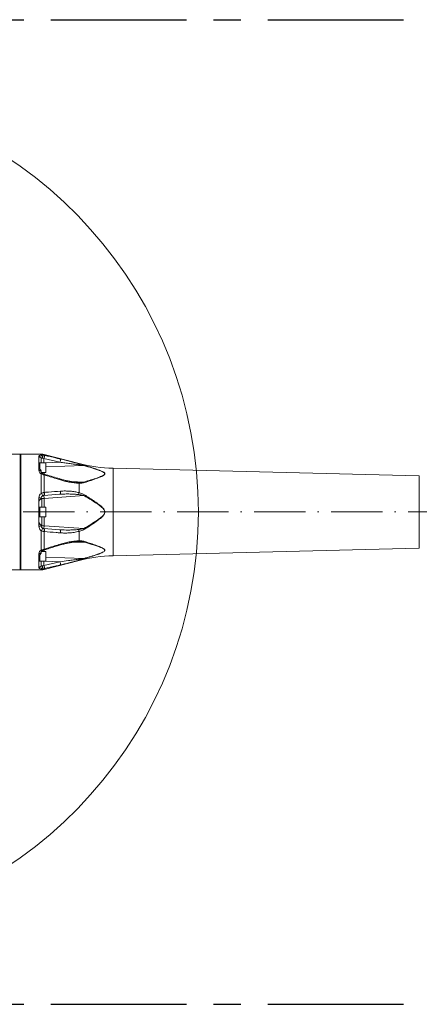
# Model space of a CAD drawing. Header units: millimetres. Extents: x 35469 to 44263, y -24881 to -16268.
# Tile 36 of 231: x 38872 to 39407, y -22695 to -21379. Entities that reach past the tile are written whole.
import ezdxf

# ---------------------------------------------------------------- set-up
doc = ezdxf.new("R2010")
doc.units = ezdxf.units.MM
doc.header["$LTSCALE"] = 0.3175
doc.linetypes.add('ACAD_ISO10W100', pattern=[18, 12, -3, 0, -3])
doc.linetypes.add('CENTER', pattern=[50.8, 31.75, -6.35, 6.35, -6.35])
for name, color, linetype, lineweight in [('1轮廓实线层', 7, 'Continuous', 18), ('7标注层', 4, 'Continuous', 13), ('中心线', 4, 'ACAD_ISO10W100', 20)]:
    doc.layers.add(name, color=color, linetype=linetype, lineweight=lineweight)
doc.styles.add('标准汉字', font='gbenor.shx', dxfattribs={"bigfont": 'gbcbig.shx'})
doc.dimstyles.new('M1：18', dxfattribs={"dimscale": 18, "dimtxt": 3.5, "dimasz": 2.5, "dimexe": 2, "dimexo": 0, "dimgap": 1.5, "dimtad": 1, "dimdec": 1, "dimdsep": 46, "dimtxsty": '标准汉字', "dimcen": 5, "dimdle": 5, "dimclrd": 1, "dimclre": 1, "dimclrt": 256, "dimadec": 4, "dimazin": 2, "dimtfac": 1, "dimtdec": 1, "dimtmove": 0, "dimatfit": 3, "dimfxl": 1, "dimtolj": 1, "dimarcsym": 0})

# ---------------------------------------------------------------- blocks, each defined once
blk = doc.blocks.new('*D47')
at = {"layer": '7标注层', "color": 1, "lineweight": -2, "ltscale": 18, "transparency": 16777216}
blk.add_line((40133.9, -21590.7), (40484.7, -21492.4), dxfattribs=at)
at = {"layer": '7标注层', "color": 1, "transparency": 16777216}
blk.add_solid([(40486.7, -21499.6), (40482.7, -21485.2), (40528, -21480.2)], dxfattribs=at)
at = {"layer": 'Defpoints', "color": 0, "transparency": 16777216}
for p in [(40528, -21480.2), (38544, -22036.6)]:
    blk.add_point(p, dxfattribs=at)
at = {"layer": '7标注层', "transparency": 16777216, "insert": (40227.6, -21503.7), "char_height": 63, "attachment_point": 5, "rotation": 15.664, "style": '标准汉字'}
blk.add_mtext('\\A1;R2060', dxfattribs=at)

msp = doc.modelspace()

# ---------------------------------------------------------------- linework, layer by layer
at = {"color": 6, "linetype": 'CENTER', "ltscale": 18}
for p, q in [((36591.315, -21378.547), (40496.65, -21378.547)), ((36591.315, -22694.6), (40496.65, -22694.6))]:
    msp.add_line(p, q, dxfattribs=at)
at = {"layer": '1轮廓实线层', "ltscale": 18}
for p, q in [((38872.983, -21959.079), (38858.983, -21959.079)), ((38873.983, -21960.079), (38872.983, -21959.079)), ((38872.983, -22114.079), (38872.983, -21959.079)), ((38901.061, -21959.079), (38873.983, -21959.079)), ((38873.983, -22114.079), (38873.983, -21959.079)), ((38897.983, -21963.943), (38897.983, -21962.009)), ((38897.983, -21976.86), (38897.983, -21963.943)), ((38900.983, -21964.896), (38900.983, -21965.116)), ((38901.061, -21960.543), (38901.061, -21959.079)), ((38951.643, -21971.758), (38904.843, -21959.564)), ((38904.843, -21959.564), (38904.843, -21960.76)), ((38904.843, -21960.76), (38905.251, -21960.85)), ((38899.183, -21970.757), (38897.983, -21970.757)), ((38897.983, -21981.015), (38897.983, -21976.86)), ((38907.083, -21970.757), (38899.183, -21970.757)), ((38899.183, -21970.757), (38899.183, -21979.251)), ((38899.183, -21979.272), (38899.183, -21970.757)), ((38900.983, -21965.116), (38900.983, -21970.757)), ((38904.704, -21965.205), (38904.471, -21965.106)), ((38926.056, -21970.143), (38904.704, -21965.205)), ((38904.704, -21965.205), (38904.704, -21970.757)), ((38907.083, -21974.007), (38907.083, -21970.757)), ((38907.083, -21983.757), (38907.083, -21974.007)), ((38907.168, -21970.804), (38926.056, -21970.143)), ((38907.183, -21970.857), (38907.183, -21974.057)), ((38907.183, -21974.057), (38907.183, -21983.657)), ((38958.172, -21974.489), (38907.183, -21976.272)), ((38951.643, -21972.174), (38951.643, -21971.758)), ((38900.983, -21982.616), (38900.983, -21983.166)), ((38901.061, -22011.542), (38901.061, -21985.58)), ((38901.201, -21983.757), (38907.083, -21983.757)), ((38901.86, -21984.504), (38901.86, -21983.757)), ((38904.843, -21986.96), (38904.843, -22010.38)), ((38905.251, -21987.094), (38904.843, -21986.96)), ((38904.983, -21983.757), (38904.983, -21985.96)), ((39406.635, -21988.42), (38997.062, -21978.158)), ((38997.062, -21978.158), (38997.062, -22095.001)), ((39406.635, -22084.739), (39406.635, -21988.42)), ((38941.598, -21995.899), (38958.172, -21996.479)), ((38949.98, -21996.704), (38950.982, -21996.761)), ((38951.643, -22010.724), (38951.643, -21998.029)), ((38897.983, -22023.662), (38897.983, -22017.574)), ((38904.704, -22014.319), (38904.471, -22014.342)), ((38926.056, -22012.826), (38904.704, -22014.319)), ((38904.983, -22018.31), (38904.704, -22014.319)), ((38904.843, -22010.38), (38905.251, -22010.336)), ((38958.172, -22014.59), (38904.983, -22018.31)), ((38958.172, -22014.59), (38958.821, -22013.52)), ((38897.983, -22049.497), (38897.983, -22023.662)), ((38899.183, -22030.079), (38897.983, -22030.079)), ((38907.083, -22030.079), (38899.183, -22030.079)), ((38899.183, -22030.079), (38899.183, -22043.079)), ((38900.983, -22018.31), (38900.983, -22019.079)), ((38904.983, -22018.31), (38900.983, -22018.31)), ((38901.86, -22019.079), (38900.983, -22019.079)), ((38901.86, -22019.079), (38901.168, -22019.372)), ((38901.86, -22030.079), (38901.86, -22019.079)), ((38904.983, -22018.31), (38904.983, -22030.079)), ((38907.083, -22039.829), (38907.083, -22030.079)), ((38907.183, -22030.179), (38907.183, -22039.779)), ((38897.983, -22043.079), (38899.183, -22043.079)), ((38899.183, -22043.079), (38907.083, -22043.079)), ((38901.86, -22054.079), (38901.86, -22043.079)), ((38904.983, -22043.079), (38904.983, -22054.849)), ((38907.083, -22043.079), (38907.083, -22039.829)), ((38907.183, -22039.779), (38907.183, -22042.979)), ((38897.983, -22055.585), (38897.983, -22049.497)), ((38900.983, -22054.079), (38900.983, -22054.849)), ((38900.983, -22054.079), (38901.86, -22054.079)), ((38904.983, -22054.849), (38900.983, -22054.849)), ((38901.034, -22053.737), (38901.86, -22054.079)), ((38904.704, -22058.84), (38904.983, -22054.849)), ((38904.983, -22054.849), (38958.172, -22058.569)), ((38901.061, -22087.579), (38901.061, -22061.617)), ((38904.471, -22058.816), (38904.704, -22058.84)), ((38904.704, -22058.84), (38926.056, -22060.333)), ((38904.843, -22062.779), (38904.843, -22086.199)), ((38905.251, -22062.823), (38904.843, -22062.779)), ((38951.643, -22075.13), (38951.643, -22062.435)), ((38958.172, -22058.569), (38958.821, -22059.639)), ((38958.172, -22076.68), (38941.804, -22077.253)), ((38950.982, -22076.398), (38950.029, -22076.448)), ((38897.983, -22096.299), (38897.983, -22092.144)), ((38897.983, -22109.216), (38897.983, -22096.299)), ((38899.183, -22102.402), (38899.183, -22093.881)), ((38899.183, -22093.903), (38899.183, -22102.402)), ((38900.983, -22089.993), (38900.983, -22090.543)), ((38907.083, -22089.402), (38901.191, -22089.402)), ((38901.86, -22089.402), (38901.86, -22088.676)), ((38904.843, -22086.199), (38905.251, -22086.065)), ((38904.983, -22087.199), (38904.983, -22089.402)), ((38907.083, -22102.402), (38907.083, -22089.402)), ((38907.183, -22089.502), (38907.183, -22102.302)), ((38997.062, -22095.001), (39406.635, -22084.739)), ((38897.983, -22102.402), (38899.183, -22102.402)), ((38897.983, -22111.15), (38897.983, -22109.216)), ((38899.183, -22102.402), (38907.083, -22102.402)), ((38900.983, -22102.402), (38900.983, -22108.043)), ((38900.983, -22108.043), (38900.983, -22108.263)), ((38904.471, -22108.053), (38904.704, -22107.954)), ((38904.704, -22102.402), (38904.704, -22107.954)), ((38904.704, -22107.954), (38926.056, -22103.016)), ((38904.843, -22113.595), (38951.643, -22101.4)), ((38926.056, -22103.016), (38907.168, -22102.355)), ((38907.183, -22096.887), (38958.172, -22098.67)), ((38951.643, -22101.4), (38951.643, -22100.985)), ((38858.983, -22114.079), (38872.983, -22114.079)), ((38872.983, -22114.079), (38873.983, -22113.079)), ((38873.983, -22114.079), (38901.061, -22114.079)), ((38901.061, -22114.079), (38901.061, -22112.616)), ((38905.251, -22112.309), (38904.843, -22112.399)), ((38904.843, -22112.399), (38904.843, -22113.595))]:
    msp.add_line(p, q, dxfattribs=at)
at = {"layer": '1轮廓实线层', "lineweight": 20, "ltscale": 18}
for points in [[(38901.061, -21985.58), (38901.459, -21985.213), (38901.836, -21984.969), (38902.172, -21984.862), (38902.45, -21984.896), (38902.49, -21984.917)], [(38904.471, -22014.342), (38904.671, -22014.234), (38904.839, -22013.97), (38904.967, -22013.565), (38905.047, -22013.04), (38905.074, -22012.424), (38905.048, -22011.751), (38904.969, -22011.057), (38904.843, -22010.38)], [(38904.704, -22014.319), (38904.9, -22014.222), (38905.074, -22013.965), (38905.216, -22013.561), (38905.318, -22013.033), (38905.374, -22012.411), (38905.381, -22011.728), (38905.34, -22011.024), (38905.251, -22010.336)], [(38926.056, -22012.826), (38926.264, -22012.724), (38926.447, -22012.452), (38926.596, -22012.028), (38926.7, -22011.475), (38926.755, -22010.827), (38926.757, -22010.12), (38926.705, -22009.397), (38926.603, -22008.699)], [(38904.843, -22062.779), (38904.969, -22062.102), (38905.048, -22061.408), (38905.074, -22060.735), (38905.047, -22060.119), (38904.967, -22059.594), (38904.839, -22059.188), (38904.671, -22058.925), (38904.471, -22058.816)], [(38905.251, -22062.823), (38905.34, -22062.135), (38905.381, -22061.43), (38905.374, -22060.748), (38905.318, -22060.126), (38905.216, -22059.598), (38905.074, -22059.194), (38904.9, -22058.937), (38904.704, -22058.84)], [(38926.603, -22064.46), (38926.705, -22063.762), (38926.757, -22063.039), (38926.755, -22062.332), (38926.7, -22061.683), (38926.596, -22061.131), (38926.447, -22060.706), (38926.264, -22060.435), (38926.056, -22060.333)], [(38902.493, -22088.241), (38902.45, -22088.262), (38902.172, -22088.297), (38901.836, -22088.19), (38901.459, -22087.946), (38901.061, -22087.579)]]:
    msp.add_lwpolyline(points, dxfattribs=at)
for centre, radius, start, end in [((38898.039, -21964.954), 2.945, 1.124958, 91.082426), ((38901.061, -21974.079), 15, 75.395553, 90), ((38899.071, -21963.772), 3.793, 345.393775, 58.364778), ((38898.598, -21962.414), 6.461, 335.376313, 14.831298), ((38897.281, -21962.061), 8.061, 337.041626, 8.635715), ((38907.083, -21970.857), 0.1, 0, 90), ((38919.288, -21967.074), 7.431, 335.607322, 10.144202), ((38953.992, -21974.208), 3.107, 139.121436, 165.615397), ((39002.072, -21778.221), 200, 255.395553, 268.564643), ((38958.96, -21975.348), 1.165, 96.851316, 132.533669), ((38898.347, -21983.674), 2.684, 10.917473, 97.804257), ((38902.202, -21985.847), 2.866, 337.148594, 357.053993), ((38903.647, -21986.43), 1.736, 337.507711, 11.4273), ((38907.083, -21983.657), 0.1, 270, 0), ((38924.751, -21992.879), 2.005, 337.505133, 10.182921), ((38950.095, -21998.029), 1.548, 359.991069, 55.019888), ((38956.057, -21998.914), 3.226, 31.040144, 49.026352), ((38898.688, -22021.184), 3.678, 51.39367, 101.048424), ((38896.897, -22015.705), 5.887, 6.909781, 44.990174), ((38934.538, -22007.611), 17.385, 341.056846, 349.682839), ((38907.083, -22030.179), 0.1, 0, 90), ((38907.083, -22042.979), 0.1, 270, 0), ((38898.688, -22051.975), 3.678, 258.951576, 308.60633), ((38896.897, -22057.454), 5.887, 315.009826, 353.090219), ((38934.538, -22065.548), 17.385, 10.317161, 18.943154), ((38924.771, -22080.277), 1.985, 349.591812, 22.623602), ((38950.095, -22075.13), 1.548, 304.980112, 0.008931), ((38956.057, -22074.245), 3.226, 310.973648, 328.959856), ((38898.347, -22089.485), 2.684, 262.195743, 349.082527), ((38902.237, -22087.302), 2.83, 2.785925, 22.951026), ((38903.657, -22086.728), 1.726, 348.445708, 22.567186), ((38907.083, -22089.502), 0.1, 0, 90), ((39002.072, -22294.938), 200, 91.435357, 104.604447), ((38898.039, -22108.205), 2.945, 268.917574, 358.875042), ((38899.071, -22109.387), 3.793, 301.635222, 14.606225), ((38898.598, -22110.745), 6.461, 345.168702, 24.623687), ((38897.281, -22111.098), 8.061, 351.364285, 22.958374), ((38907.083, -22102.302), 0.1, 270, 0), ((38919.288, -22106.085), 7.431, 349.855798, 24.392678), ((38953.992, -22098.951), 3.107, 194.384603, 220.878564), ((38958.96, -22097.811), 1.165, 227.466331, 263.148684), ((38901.061, -22099.079), 15, 270, 284.604447)]:
    msp.add_arc(centre, radius, start, end, dxfattribs=at)
at = {"layer": '1轮廓实线层', "ltscale": 18}
for points, knots in [([(38897.983, -21962.009), (38898.067, -21961.78), (38898.235, -21961.324), (38899.398, -21960.835), (38900.554, -21960.632), (38901.061, -21960.543)], [0, 0, 0, 0, 15590.83508898, 31057.87993113, 43156.52695522, 43156.52695522, 43156.52695522, 43156.52695522]), ([(38897.983, -21963.943), (38898.027, -21963.767), (38898.12, -21963.392), (38898.838, -21963.025), (38899.756, -21963.109), (38900.525, -21963.649), (38900.931, -21964.407), (38900.969, -21964.926), (38900.983, -21965.116)], [0, 0, 0, 0, 16217.73255073, 34678.91302679, 48712.45707072, 62817.19815647, 75215.05970548, 82333.34132759, 82333.34132759, 82333.34132759, 82333.34132759]), ([(38902.742, -21964.729), (38902.452, -21964.726), (38901.789, -21964.721), (38901.129, -21964.756), (38901.032, -21964.849), (38900.983, -21964.896)], [0, 0, 0, 0, 12073.75845479, 27593.52156896, 43132.20701681, 43132.20701681, 43132.20701681, 43132.20701681]), ([(38901.061, -21960.543), (38901.543, -21960.504), (38902.749, -21960.406), (38904.057, -21960.627), (38904.843, -21960.76)], [0, 0, 0, 0, 12927.26080251, 32355.41511369, 32355.41511369, 32355.41511369, 32355.41511369]), ([(38904.471, -21965.106), (38904.112, -21964.978), (38903.514, -21964.766), (38902.962, -21964.739), (38902.742, -21964.729)], [0, 0, 0, 0, 19424.38529658, 32334.36750393, 32334.36750393, 32334.36750393, 32334.36750393]), ([(38905.251, -21960.85), (38907.159, -21961.282), (38914.286, -21962.896), (38921.396, -21964.552), (38926.603, -21965.765)], [0, 0, 0, 0, 8652.13032563, 32323.11839535, 32323.11839535, 32323.11839535, 32323.11839535]), ([(38900.983, -21982.616), (38900.95, -21982.308), (38900.883, -21981.694), (38900.398, -21980.764), (38899.733, -21979.879), (38898.979, -21979.02), (38898.308, -21978.139), (38898.01, -21977.414), (38897.988, -21976.971), (38897.983, -21976.86)], [0, 0, 0, 0, 12484.21545135, 24943.73653268, 38000.68273826, 51994.17236734, 67842.56749641, 86575.56892961, 92862.42705364, 92862.42705364, 92862.42705364, 92862.42705364]), ([(38950.982, -21973.436), (38949.082, -21973.165), (38945.274, -21972.621), (38939.206, -21971.807), (38932.789, -21970.967), (38928.302, -21970.418), (38926.056, -21970.143)], [0, 0, 0, 0, 13070.03195517, 26181.43167814, 41679.47914569, 57212.0532606, 57212.0532606, 57212.0532606, 57212.0532606]), ([(38926.603, -21965.765), (38928.837, -21966.3), (38933.319, -21967.373), (38939.772, -21969.011), (38945.908, -21970.604), (38949.726, -21971.649), (38951.643, -21972.174)], [0, 0, 0, 0, 15425.16355649, 30963.8356584, 44041.69801261, 57220.63494833, 57220.63494833, 57220.63494833, 57220.63494833]), ([(38958.172, -21974.489), (38956.993, -21974.312), (38954.619, -21973.956), (38952.2, -21973.61), (38950.982, -21973.436)], [0, 0, 0, 0, 16024.25321715, 32262.37991306, 32262.37991306, 32262.37991306, 32262.37991306]), ([(38951.643, -21972.174), (38952.859, -21972.512), (38954.697, -21973.022), (38957.113, -21973.683), (38958.252, -21974.022), (38958.821, -21974.191)], [0, 0, 0, 0, 21298.68901504, 32191.2869691, 43051.44899762, 43051.44899762, 43051.44899762, 43051.44899762]), ([(38958.172, -21996.479), (38961.199, -21995.57), (38967.253, -21993.753), (38974.196, -21991.531), (38979.049, -21989.865), (38981.841, -21988.781), (38984.109, -21987.648), (38985.554, -21986.582), (38986.033, -21985.653), (38985.854, -21984.81), (38985.024, -21983.952), (38983.709, -21983.127), (38981.581, -21982.112), (38976.64, -21980.195), (38968.599, -21977.603), (38961.649, -21975.527), (38958.172, -21974.489)], [0, 0, 0, 0, 26505.32689942, 53001.23879742, 61853.31731097, 70701.83845311, 79486.66725472, 85870.85854156, 89748.05924149, 93627.26158987, 98332.26799656, 103852.64178814, 109395.78305384, 120369.1235786, 150739.66412678, 181141.06673797, 181141.06673797, 181141.06673797, 181141.06673797]), ([(38958.821, -21974.191), (38961.108, -21974.891), (38965.683, -21976.29), (38972.487, -21978.446), (38978.086, -21980.415), (38981.896, -21981.969), (38983.989, -21983.027), (38985.285, -21983.891), (38986.096, -21984.788), (38986.269, -21985.669), (38985.804, -21986.642), (38984.394, -21987.768), (38982.161, -21988.974), (38979.406, -21990.134), (38974.627, -21991.921), (38967.785, -21994.307), (38961.809, -21996.269), (38958.821, -21997.251)], [0, 0, 0, 0, 21333.71347512, 42665.27803435, 63974.55279523, 75622.75229992, 81574.45587276, 87503.38556025, 92648.53172908, 96933.67030268, 101204.38557523, 108137.31869967, 117474.65735278, 126879.10900551, 136286.89846665, 164159.23310543, 192042.62137047, 192042.62137047, 192042.62137047, 192042.62137047]), ([(38901.061, -21985.58), (38900.443, -21985.153), (38899.2, -21984.294), (38898.173, -21982.636), (38898.043, -21981.529), (38897.983, -21981.015)], [0, 0, 0, 0, 14891.47130904, 29945.08189232, 42990.69866202, 42990.69866202, 42990.69866202, 42990.69866202]), ([(38902.493, -21984.909), (38902.269, -21984.776), (38901.775, -21984.483), (38901.305, -21983.978), (38901.038, -21983.515), (38900.977, -21983.268), (38900.989, -21983.189), (38900.992, -21983.171)], [0, 0, 0, 0, 13382.40919284, 29436.78536685, 45689.7063503, 62797.64298544, 67898.65492936, 67898.65492936, 67898.65492936, 67898.65492936]), ([(38904.843, -21986.96), (38904.473, -21986.843), (38903.173, -21986.431), (38901.942, -21985.935), (38901.061, -21985.58)], [0, 0, 0, 0, 9153.48373975, 32214.0830542, 32214.0830542, 32214.0830542, 32214.0830542]), ([(38905.066, -21985.991), (38904.685, -21985.856), (38903.91, -21985.581), (38903.026, -21985.204), (38902.603, -21984.969), (38902.495, -21984.91)], [0, 0, 0, 0, 17990.43553668, 36639.27459133, 42979.87997318, 42979.87997318, 42979.87997318, 42979.87997318]), ([(38905.462, -21986.118), (38905.357, -21986.09), (38905.223, -21986.055), (38905.095, -21986.001), (38905.068, -21985.99)], [0, 0, 0, 0, 25444.62993605, 32215.31839086, 32215.31839086, 32215.31839086, 32215.31839086]), ([(38926.603, -21993.646), (38924.701, -21993.054), (38917.593, -21990.841), (38910.469, -21988.678), (38905.251, -21987.094)], [0, 0, 0, 0, 8614.48696851, 32182.48130125, 32182.48130125, 32182.48130125, 32182.48130125]), ([(38926.724, -21992.525), (38925.565, -21992.169), (38918.452, -21989.988), (38911.316, -21987.873), (38905.343, -21986.103)], [0, 0, 0, 0, 5245.59143357, 32187.84547451, 32187.84547451, 32187.84547451, 32187.84547451]), ([(38951.643, -21998.029), (38949.396, -21997.919), (38944.873, -21997.697), (38938.394, -21996.624), (38932.283, -21995.31), (38928.5, -21994.202), (38926.603, -21993.646)], [0, 0, 0, 0, 15367.13025334, 30928.57098442, 43914.42146176, 56965.64018043, 56965.64018043, 56965.64018043, 56965.64018043]), ([(38950.435, -21996.786), (38949.933, -21996.763), (38948.402, -21996.692), (38945.411, -21996.41), (38941.406, -21995.913), (38936.806, -21995.095), (38932.179, -21994.049), (38928.78, -21993.178), (38927.023, -21992.603), (38926.729, -21992.507)], [0, 0, 0, 0, 5926.26937265, 18066.31727327, 34902.50897729, 52712.41857169, 71661.88972192, 89054.86009936, 92553.19623158, 92553.19623158, 92553.19623158, 92553.19623158]), ([(38950.982, -21996.761), (38951.748, -21996.773), (38953.336, -21996.797), (38955.749, -21996.754), (38957.363, -21996.571), (38958.172, -21996.479)], [0, 0, 0, 0, 13605.486057, 28205.4649193, 42884.09806541, 42884.09806541, 42884.09806541, 42884.09806541]), ([(38958.821, -21997.251), (38958.044, -21997.443), (38956.471, -21997.832), (38954.028, -21998.01), (38952.406, -21998.023), (38951.643, -21998.029)], [0, 0, 0, 0, 14605.46165453, 29569.92472819, 42880.08890246, 42880.08890246, 42880.08890246, 42880.08890246]), ([(38897.983, -22017.574), (38898.067, -22016.731), (38898.235, -22015.051), (38899.398, -22012.942), (38900.554, -22011.969), (38901.061, -22011.542)], [0, 0, 0, 0, 15448.66221939, 30774.66303557, 42762.98246298, 42762.98246298, 42762.98246298, 42762.98246298]), ([(38902.742, -22014.996), (38902.452, -22015.231), (38901.789, -22015.769), (38901.129, -22016.918), (38901.032, -22017.846), (38900.983, -22018.31)], [0, 0, 0, 0, 11968.30276793, 27352.51179717, 42755.47788697, 42755.47788697, 42755.47788697, 42755.47788697]), ([(38901.061, -22011.542), (38901.543, -22011.301), (38902.749, -22010.696), (38904.057, -22010.498), (38904.843, -22010.38)], [0, 0, 0, 0, 12814.72167264, 32073.74289255, 32073.74289255, 32073.74289255, 32073.74289255]), ([(38904.471, -22014.342), (38904.112, -22014.413), (38903.514, -22014.53), (38902.962, -22014.863), (38902.742, -22014.996)], [0, 0, 0, 0, 19257.03910189, 32055.79841272, 32055.79841272, 32055.79841272, 32055.79841272]), ([(38905.251, -22010.336), (38907.159, -22010.191), (38914.286, -22009.647), (38921.396, -22009.1), (38926.603, -22008.699)], [0, 0, 0, 0, 8582.06912913, 32061.37981028, 32061.37981028, 32061.37981028, 32061.37981028]), ([(38950.982, -22013.254), (38949.082, -22013.065), (38945.274, -22012.685), (38939.206, -22012.476), (38932.789, -22012.456), (38928.302, -22012.703), (38926.056, -22012.826)], [0, 0, 0, 0, 12978.23598944, 25997.5492046, 41386.74780022, 56810.23054901, 56810.23054901, 56810.23054901, 56810.23054901]), ([(38926.603, -22008.699), (38928.837, -22008.587), (38933.319, -22008.361), (38939.772, -22008.716), (38945.908, -22009.405), (38949.726, -22010.283), (38951.643, -22010.724)], [0, 0, 0, 0, 15318.14927579, 30749.01961522, 43736.1524269, 56823.65860071, 56823.65860071, 56823.65860071, 56823.65860071]), ([(38958.172, -22014.59), (38956.993, -22014.296), (38954.619, -22013.703), (38952.2, -22013.404), (38950.982, -22013.254)], [0, 0, 0, 0, 15914.07535038, 32040.55365084, 32040.55365084, 32040.55365084, 32040.55365084]), ([(38951.643, -22010.724), (38952.859, -22011.081), (38954.697, -22011.621), (38957.113, -22012.55), (38958.252, -22013.197), (38958.821, -22013.52)], [0, 0, 0, 0, 21159.61819669, 31981.09240646, 42770.34248263, 42770.34248263, 42770.34248263, 42770.34248263]), ([(38958.172, -22058.569), (38961.199, -22056.751), (38967.253, -22053.117), (38974.196, -22048.674), (38979.049, -22045.341), (38981.841, -22043.174), (38984.109, -22040.907), (38985.554, -22038.775), (38986.033, -22036.918), (38985.854, -22035.232), (38985.024, -22033.516), (38983.709, -22031.866), (38981.581, -22029.836), (38976.64, -22026.001), (38968.599, -22020.817), (38961.649, -22016.666), (38958.172, -22014.59)], [0, 0, 0, 0, 26255.16495284, 52501.0037647, 61269.53480114, 70034.54204127, 78736.45808041, 85060.39424474, 88901.00124114, 92743.59099408, 97404.19072109, 102872.46225192, 108363.28637343, 119233.05857636, 149316.95661034, 179431.42542573, 179431.42542573, 179431.42542573, 179431.42542573]), ([(38958.821, -22013.52), (38961.108, -22014.969), (38965.683, -22017.869), (38972.487, -22022.307), (38978.086, -22026.332), (38981.896, -22029.488), (38983.989, -22031.626), (38985.285, -22033.368), (38986.096, -22035.17), (38986.269, -22036.933), (38985.804, -22038.876), (38984.394, -22041.114), (38982.161, -22043.5), (38979.406, -22045.786), (38974.627, -22049.292), (38967.785, -22053.948), (38961.809, -22057.742), (38958.821, -22059.639)], [0, 0, 0, 0, 21149.05222741, 42295.97413961, 63420.79919043, 74968.17372357, 80868.36029216, 86745.97010256, 91846.58070038, 96094.62779262, 100328.37642963, 107201.29918211, 116457.8153095, 125780.86351701, 135107.22064139, 162738.29676244, 190380.33083129, 190380.33083129, 190380.33083129, 190380.33083129]), ([(38897.983, -22023.662), (38898.027, -22023.162), (38898.12, -22022.094), (38898.838, -22020.747), (38899.756, -22019.79), (38900.525, -22019.289), (38900.931, -22019.102), (38900.969, -22019.086), (38900.983, -22019.079)], [0, 0, 0, 0, 16056.14066098, 34333.37575313, 48227.09094646, 62191.29378129, 74465.62425897, 81512.98002412, 81512.98002412, 81512.98002412, 81512.98002412]), ([(38900.983, -22054.079), (38900.95, -22054.066), (38900.883, -22054.038), (38900.398, -22053.795), (38899.733, -22053.334), (38898.979, -22052.569), (38898.308, -22051.446), (38898.01, -22050.351), (38897.988, -22049.668), (38897.983, -22049.497)], [0, 0, 0, 0, 12328.89600104, 24633.4048613, 37527.90612068, 51347.29901733, 66998.52004048, 85498.45921225, 91707.10085951, 91707.10085951, 91707.10085951, 91707.10085951]), ([(38901.061, -22061.617), (38900.443, -22061.076), (38899.2, -22059.99), (38898.173, -22057.816), (38898.043, -22056.293), (38897.983, -22055.585)], [0, 0, 0, 0, 14700.73819059, 29561.53894127, 42440.06468839, 42440.06468839, 42440.06468839, 42440.06468839]), ([(38900.983, -22054.849), (38901.018, -22055.239), (38901.093, -22056.081), (38901.676, -22057.265), (38902.388, -22057.865), (38902.742, -22058.163)], [0, 0, 0, 0, 12837.08613477, 27760.93171826, 42462.2215787, 42462.2215787, 42462.2215787, 42462.2215787]), ([(38904.843, -22062.779), (38904.473, -22062.735), (38903.173, -22062.58), (38901.942, -22062.019), (38901.061, -22061.617)], [0, 0, 0, 0, 9032.93995101, 31789.85029948, 31789.85029948, 31789.85029948, 31789.85029948]), ([(38902.742, -22058.163), (38903.146, -22058.385), (38903.711, -22058.695), (38904.302, -22058.79), (38904.471, -22058.816)], [0, 0, 0, 0, 22724.87803554, 31808.28770452, 31808.28770452, 31808.28770452, 31808.28770452]), ([(38926.603, -22064.46), (38924.701, -22064.313), (38917.593, -22063.765), (38910.469, -22063.221), (38905.251, -22062.823)], [0, 0, 0, 0, 8505.95494143, 31777.02129593, 31777.02129593, 31777.02129593, 31777.02129593]), ([(38926.056, -22060.333), (38929.849, -22060.504), (38935.883, -22060.775), (38944.214, -22060.549), (38948.724, -22060.12), (38950.982, -22059.905)], [0, 0, 0, 0, 19413.52673534, 30884.66240835, 42391.74798651, 42391.74798651, 42391.74798651, 42391.74798651]), ([(38951.643, -22062.435), (38949.396, -22062.938), (38944.873, -22063.951), (38938.394, -22064.545), (38932.283, -22064.768), (38928.5, -22064.563), (38926.603, -22064.46)], [0, 0, 0, 0, 15187.40559256, 30566.84912502, 43400.82494954, 56299.40450798, 56299.40450798, 56299.40450798, 56299.40450798]), ([(38950.982, -22059.905), (38951.748, -22059.805), (38953.336, -22059.599), (38955.749, -22059.215), (38957.363, -22058.785), (38958.172, -22058.569)], [0, 0, 0, 0, 13461.61142075, 27907.19913235, 42430.60937825, 42430.60937825, 42430.60937825, 42430.60937825]), ([(38958.821, -22059.639), (38958.044, -22060.059), (38956.471, -22060.909), (38954.028, -22061.751), (38952.406, -22062.216), (38951.643, -22062.435)], [0, 0, 0, 0, 14449.32035387, 29253.80418255, 42421.67457692, 42421.67457692, 42421.67457692, 42421.67457692]), ([(38905.251, -22086.065), (38907.159, -22085.488), (38914.286, -22083.331), (38921.396, -22081.127), (38926.603, -22079.513)], [0, 0, 0, 0, 8471.91660236, 31649.8657634, 31649.8657634, 31649.8657634, 31649.8657634]), ([(38905.346, -22087.065), (38907.529, -22086.419), (38914.667, -22084.309), (38921.78, -22082.131), (38926.718, -22080.619)], [0, 0, 0, 0, 9678.25000814, 31643.6500301, 31643.6500301, 31643.6500301, 31643.6500301]), ([(38926.603, -22079.513), (38928.837, -22078.866), (38933.319, -22077.568), (38939.772, -22076.284), (38945.908, -22075.381), (38949.726, -22075.214), (38951.643, -22075.13)], [0, 0, 0, 0, 15137.4185067, 30386.22814062, 43220.13261779, 56153.22620469, 56153.22620469, 56153.22620469, 56153.22620469]), ([(38926.727, -22080.651), (38927.848, -22080.314), (38930.517, -22079.511), (38934.839, -22078.478), (38939.504, -22077.562), (38943.877, -22076.913), (38947.34, -22076.535), (38949.313, -22076.475), (38950.03, -22076.453)], [0, 0, 0, 0, 11744.09680958, 27951.83426367, 44817.86125902, 59954.05418152, 73117.68337044, 80621.74006405, 80621.74006405, 80621.74006405, 80621.74006405]), ([(38958.172, -22076.68), (38956.993, -22076.563), (38954.619, -22076.326), (38952.2, -22076.374), (38950.982, -22076.398)], [0, 0, 0, 0, 15741.47355911, 31693.04637621, 31693.04637621, 31693.04637621, 31693.04637621]), ([(38951.643, -22075.13), (38952.859, -22075.149), (38954.697, -22075.179), (38957.113, -22075.446), (38958.252, -22075.754), (38958.821, -22075.908)], [0, 0, 0, 0, 20933.55859333, 31639.42116281, 42313.40386647, 42313.40386647, 42313.40386647, 42313.40386647]), ([(38958.172, -22098.67), (38961.199, -22097.761), (38967.253, -22095.944), (38974.196, -22093.722), (38979.049, -22092.056), (38981.841, -22090.972), (38984.109, -22089.839), (38985.554, -22088.773), (38986.033, -22087.844), (38985.854, -22087.001), (38985.024, -22086.143), (38983.709, -22085.318), (38981.581, -22084.303), (38976.64, -22082.386), (38968.599, -22079.794), (38961.649, -22077.718), (38958.172, -22076.68)], [0, 0, 0, 0, 26037.98433194, 52066.719668, 60762.71811826, 69455.22192077, 78085.15640765, 84356.7814787, 88165.61928175, 91976.42344013, 96598.47105961, 102021.50948646, 107466.91395077, 118246.77226894, 148081.81870874, 177947.18305091, 177947.18305091, 177947.18305091, 177947.18305091]), ([(38958.821, -22075.908), (38961.108, -22076.658), (38965.683, -22078.159), (38972.487, -22080.44), (38978.086, -22082.496), (38981.896, -22084.098), (38983.989, -22085.179), (38985.285, -22086.056), (38986.096, -22086.962), (38986.269, -22087.844), (38985.804, -22088.813), (38984.394, -22089.925), (38982.161, -22091.105), (38979.406, -22092.231), (38974.627, -22093.951), (38967.785, -22096.221), (38961.809, -22098.052), (38958.821, -22098.968)], [0, 0, 0, 0, 20960.00503039, 41917.89878804, 62853.89320378, 74298.04803872, 80145.49400595, 85970.56502416, 91025.58227216, 95235.65691122, 99431.56090611, 106243.04796078, 115416.82192038, 124656.533243, 133899.52390472, 161283.61129856, 188678.55868927, 188678.55868927, 188678.55868927, 188678.55868927]), ([(38897.983, -22092.144), (38898.067, -22091.53), (38898.235, -22090.307), (38899.398, -22088.686), (38900.554, -22087.917), (38901.061, -22087.579)], [0, 0, 0, 0, 15251.44797469, 30381.80041483, 42217.07957717, 42217.07957717, 42217.07957717, 42217.07957717]), ([(38897.983, -22096.299), (38898.027, -22095.975), (38898.12, -22095.281), (38898.838, -22094.302), (38899.756, -22093.26), (38900.525, -22092.22), (38900.931, -22091.274), (38900.969, -22090.739), (38900.983, -22090.543)], [0, 0, 0, 0, 15852.16957104, 33897.21763635, 47614.43236851, 61401.23929405, 73519.64135665, 80477.47020079, 80477.47020079, 80477.47020079, 80477.47020079]), ([(38900.99, -22089.968), (38900.994, -22089.898), (38901.004, -22089.756), (38901.185, -22089.343), (38901.625, -22088.837), (38902.085, -22088.441), (38902.434, -22088.285), (38902.495, -22088.258)], [0, 0, 0, 0, 15615.15441459, 31746.10914084, 48542.30585497, 63514.85567251, 66680.29957953, 66680.29957953, 66680.29957953, 66680.29957953]), ([(38901.061, -22087.579), (38901.543, -22087.377), (38902.749, -22086.87), (38904.057, -22086.45), (38904.843, -22086.199)], [0, 0, 0, 0, 12645.30163129, 31649.70443226, 31649.70443226, 31649.70443226, 31649.70443226]), ([(38902.495, -22088.25), (38902.714, -22088.135), (38903.246, -22087.854), (38904.144, -22087.489), (38904.793, -22087.264), (38905.066, -22087.17)], [0, 0, 0, 0, 12137.21881531, 29590.06823596, 42235.35645507, 42235.35645507, 42235.35645507, 42235.35645507]), ([(38904.951, -22087.205), (38905.055, -22087.165), (38905.186, -22087.115), (38905.319, -22087.086), (38905.346, -22087.08)], [0, 0, 0, 0, 25200.98425978, 31650.97706145, 31650.97706145, 31650.97706145, 31650.97706145]), ([(38900.983, -22108.043), (38900.95, -22108.337), (38900.883, -22108.923), (38900.398, -22109.61), (38899.733, -22110.035), (38898.979, -22110.128), (38898.308, -22109.886), (38898.01, -22109.516), (38897.988, -22109.277), (38897.983, -22109.216)], [0, 0, 0, 0, 12207.91874367, 24391.68964532, 37159.66364732, 50843.45379, 66341.09725084, 84659.50582147, 90807.22519, 90807.22519, 90807.22519, 90807.22519]), ([(38900.983, -22108.263), (38901.018, -22108.303), (38901.093, -22108.39), (38901.676, -22108.437), (38902.388, -22108.433), (38902.742, -22108.43)], [0, 0, 0, 0, 12724.01652458, 27516.41223038, 42088.21249355, 42088.21249355, 42088.21249355, 42088.21249355]), ([(38902.742, -22108.43), (38903.146, -22108.397), (38903.711, -22108.351), (38904.302, -22108.119), (38904.471, -22108.053)], [0, 0, 0, 0, 22527.62174788, 31532.18568367, 31532.18568367, 31532.18568367, 31532.18568367]), ([(38926.603, -22107.394), (38924.701, -22107.839), (38917.593, -22109.503), (38910.469, -22111.123), (38905.251, -22112.309)], [0, 0, 0, 0, 8438.05556636, 31523.35902021, 31523.35902021, 31523.35902021, 31523.35902021]), ([(38926.056, -22103.016), (38929.849, -22102.545), (38935.883, -22101.797), (38944.214, -22100.684), (38948.724, -22100.044), (38950.982, -22099.723)], [0, 0, 0, 0, 19278.15668515, 30669.30440786, 42096.1513579, 42096.1513579, 42096.1513579, 42096.1513579]), ([(38951.643, -22100.985), (38949.396, -22101.598), (38944.873, -22102.833), (38938.394, -22104.5), (38932.283, -22106.038), (38928.5, -22106.941), (38926.603, -22107.394)], [0, 0, 0, 0, 15081.09160412, 30352.87685539, 43097.0130329, 55905.30070905, 55905.30070905, 55905.30070905, 55905.30070905]), ([(38950.982, -22099.723), (38951.748, -22099.612), (38953.336, -22099.381), (38955.749, -22099.04), (38957.363, -22098.793), (38958.172, -22098.67)], [0, 0, 0, 0, 13370.461943, 27718.23760712, 42143.3088639, 42143.3088639, 42143.3088639, 42143.3088639]), ([(38958.821, -22098.968), (38958.044, -22099.196), (38956.471, -22099.657), (38954.028, -22100.321), (38952.406, -22100.772), (38951.643, -22100.985)], [0, 0, 0, 0, 14354.22346869, 29061.27293615, 42142.48019146, 42142.48019146, 42142.48019146, 42142.48019146]), ([(38901.061, -22112.616), (38900.443, -22112.503), (38899.2, -22112.275), (38898.173, -22111.759), (38898.043, -22111.343), (38897.983, -22111.15)], [0, 0, 0, 0, 14568.80172096, 29296.22946944, 42059.17277444, 42059.17277444, 42059.17277444, 42059.17277444]), ([(38904.843, -22112.399), (38904.473, -22112.472), (38903.173, -22112.729), (38901.942, -22112.663), (38901.061, -22112.616)], [0, 0, 0, 0, 8953.58944751, 31510.59009835, 31510.59009835, 31510.59009835, 31510.59009835])]:
    msp.add_open_spline(points, degree=3, knots=knots, dxfattribs=at)
at = {"layer": '7标注层', "ltscale": 18}
msp.add_arc((38543.983, -22036.573), 567.193, 193, 167, dxfattribs=at)
at = {"layer": '中心线', "ltscale": 18}
msp.add_line((39975.038, -22036.573), (38254.886, -22036.573), dxfattribs=at)

# ---------------------------------------------------------------- dimensions: what is measured, and where the dimension line sits
at = {"layer": '7标注层', "ltscale": 18}
dim = msp.add_radius_dim(center=(38543.983, -22036.573), mpoint=(40528.018, -21480.233), text='R2060', dimstyle='M1：18', override={"dimsah": 1, "dimtzin": 8}, dxfattribs=at)
dim.commit()
dim.dimension.update_dxf_attribs({"geometry": '*D47', "text_midpoint": (40243.362, -21560.053), "dimtype": 164})

doc.saveas('drawing.dxf')
